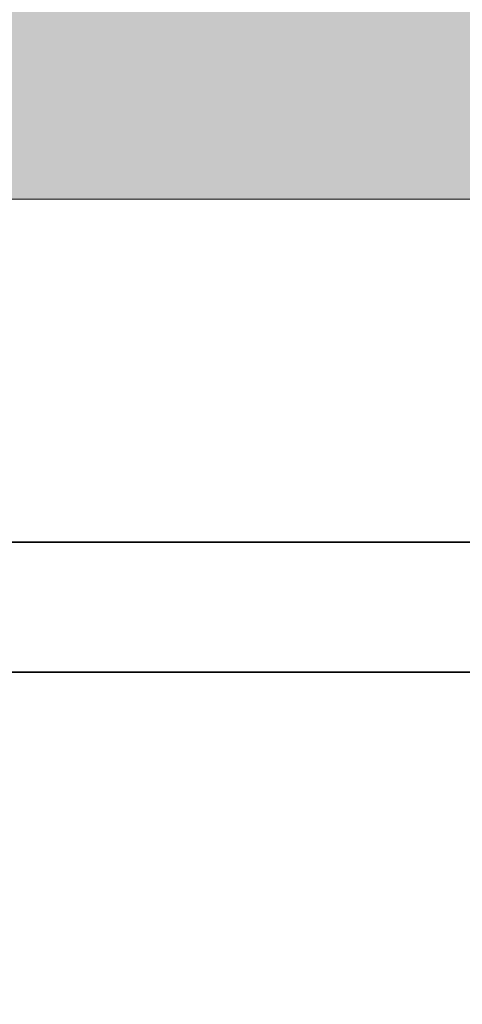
# Model space of a CAD drawing. Extents: x 3940905 to 4145695, y 925352 to 1109797.
# Tile 181 of 256: x 3952667 to 3952715, y 1101586 to 1101692. Entities that reach past the tile are written whole.
import ezdxf

# ---------------------------------------------------------------- set-up
doc = ezdxf.new("R2010")
doc.units = 0
doc.header["$LTSCALE"] = 750
doc.header["$MEASUREMENT"] = 0
for name, color, linetype, lineweight in [('CKD Equipments', 252, 'CONTINUOUS', 0), ('HATCH', 7, 'CONTINUOUS', 0), ('wall', 7, 'CONTINUOUS', 25)]:
    doc.layers.add(name, color=color, linetype=linetype, lineweight=lineweight)

msp = doc.modelspace()

# ---------------------------------------------------------------- hatches: boundary and pattern name
at = {"layer": 'HATCH'}
h = msp.add_hatch(color=8, dxfattribs=at)
h.dxf.hatch_style = 1
h.paths.add_polyline_path([(3958691.96, 1101902.56), (3946096.96, 1101902.56), (3946096.96, 1087857.56), (3945966.96, 1087857.56), (3945966.96, 1073894.56), (3946129.96, 1073894.56), (3946129.96, 1067370.54), (3946586.96, 1067370.54), (3946586.96, 1071944.56), (3946586.96, 1074057.56), (3946196.96, 1074057.56), (3946196.96, 1087627.59), (3946321.96, 1087627.56), (3946321.96, 1101672.56), (3958691.96, 1101672.56)])

# ---------------------------------------------------------------- linework, layer by layer
at = {"layer": 'CKD Equipments', "color": 7, "linetype": 'Continuous', "lineweight": 35}
for p, q in [((3952193.52, 1101635.84, 1431.4), (3952879.83, 1101635.84, 1431.4)), ((3952908.17, 1101621.95, 1431.4), (3952165.17, 1101621.95, 1431.4))]:
    msp.add_line(p, q, dxfattribs=at)
at = {"layer": 'wall', "lineweight": 0, "ltscale": 2}
msp.add_lwpolyline([(3958691.96, 1101902.56), (3946096.96, 1101902.56), (3946096.96, 1087857.56), (3945966.96, 1087857.56), (3945966.96, 1073894.56), (3946129.96, 1073894.56), (3946129.96, 1067370.54), (3946586.96, 1067370.54), (3946586.96, 1074057.56), (3946196.96, 1074057.56), (3946196.96, 1087627.59), (3946321.96, 1087627.56), (3946321.96, 1101672.56), (3958691.96, 1101672.56)], close=True, dxfattribs=at)

doc.saveas('drawing.dxf')
